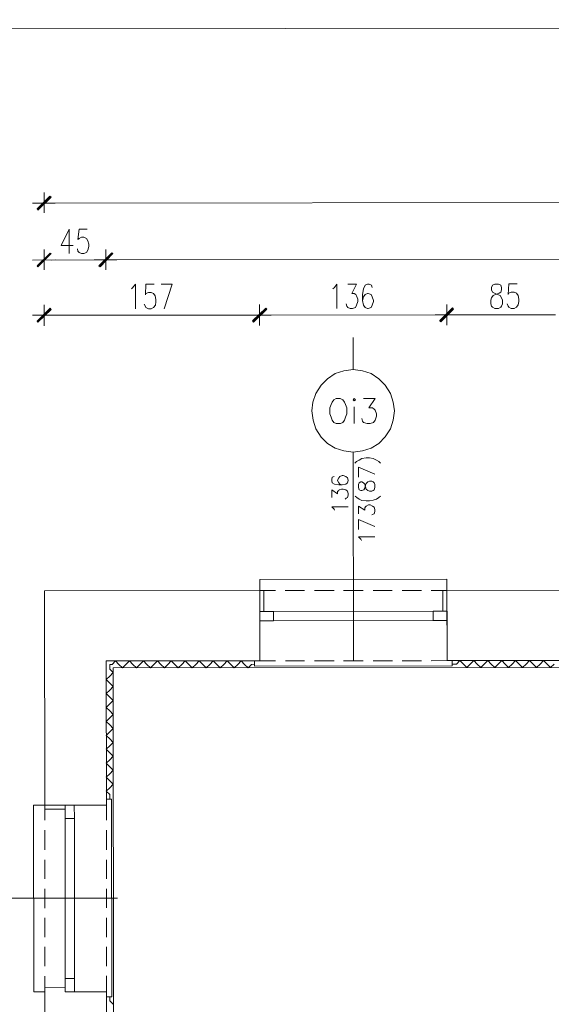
# Model space of a CAD drawing. Header units: inches. Extents: x -5850 to 5646, y 8947 to 13007.
# Tile 60 of 256: x -5370 to -4984, y 12291 to 13007. Entities that reach past the tile are written whole.
import ezdxf

# ---------------------------------------------------------------- set-up
doc = ezdxf.new("R2010")
doc.units = ezdxf.units.IN
doc.header["$MEASUREMENT"] = 0
for name, color, linetype in [('at_Entity', 7, 'Continuous'), ('at_Rect', 7, 'Continuous'), ('at_Solid', 7, 'Continuous')]:
    doc.layers.add(name, color=color, linetype=linetype)

msp = doc.modelspace()

# ---------------------------------------------------------------- hatches: boundary and pattern name
at = {"layer": 'at_Solid', "lineweight": 20}
for points in [[(-5357.23, 12869.22), (-5356.78, 12868.37), (-5347.92, 12878.52)], [(-5356.78, 12868.37), (-5347.92, 12878.52), (-5347.09, 12877.67)], [(-5357.19, 12827.82), (-5356.74, 12826.98), (-5347.89, 12837.12)], [(-5356.74, 12826.98), (-5347.89, 12837.12), (-5347.05, 12836.7)], [(-5303.11, 12837.16), (-5311.57, 12827.02), (-5312.41, 12827.86)], [(-5312.41, 12827.86), (-5311.57, 12827.02), (-5303.11, 12837.16)], [(-5302.27, 12836.74), (-5303.11, 12837.16), (-5311.57, 12827.02)], [(-5311.57, 12827.02), (-5303.11, 12837.16), (-5302.27, 12836.74)], [(-5357.15, 12787.69), (-5356.71, 12786.85), (-5347.85, 12796.99)], [(-5356.71, 12786.85), (-5347.85, 12796.99), (-5347.01, 12796.15)], [(-5191.15, 12797.13), (-5200.01, 12786.99), (-5200.85, 12787.83)], [(-5200.85, 12787.83), (-5200.01, 12786.99), (-5191.15, 12797.13)], [(-5190.76, 12796.29), (-5191.15, 12797.13), (-5200.01, 12786.99)], [(-5200.01, 12786.99), (-5191.15, 12797.13), (-5190.32, 12796.29)], [(-5055.59, 12797.25), (-5064.45, 12787.11), (-5064.84, 12787.96)], [(-5064.84, 12787.96), (-5064, 12787.11), (-5055.59, 12797.25)], [(-5054.75, 12796.41), (-5055.59, 12797.25), (-5064.45, 12787.11)], [(-5064, 12787.11), (-5055.59, 12797.25), (-5054.75, 12796.41)]]:
    msp.add_hatch(color=7, dxfattribs=at).paths.add_polyline_path(points)

# ---------------------------------------------------------------- linework, layer by layer
at = {"layer": 'at_Entity', "color": 7, "lineweight": 20}
for p, q in [((-5352.15, 12866.27), (-5352.16, 12881.05)), ((-5344.13, 12873.45), (-5360.63, 12873.43)), ((-5347.92, 12878.52), (-5357.23, 12869.22)), ((-5347.53, 12878.1), (-5357.23, 12868.79)), ((-5356.78, 12868.37), (-5347.92, 12878.52)), ((-5356.78, 12868.37), (-5347.92, 12878.52)), ((-5347.09, 12877.67), (-5356.78, 12868.37)), ((-5347.92, 12878.52), (-5347.09, 12877.67)), ((-5346.69, 12873.45), (-628.47, 12877.66)), ((-5357.23, 12869.22), (-5356.78, 12868.37)), ((-5333.96, 12854.45), (-5339.86, 12842.62)), ((-5333.96, 12854.45), (-5333.94, 12836.71)), ((-5326.82, 12854.46), (-5327.65, 12846.85)), ((-5320.91, 12854.47), (-5326.82, 12854.46)), ((-5327.65, 12846.85), (-5326.82, 12847.7)), ((-5326.82, 12847.7), (-5325.09, 12848.55)), ((-5325.09, 12848.55), (-5323.42, 12848.55)), ((-5323.42, 12848.55), (-5321.3, 12847.71)), ((-5321.3, 12847.71), (-5320.46, 12846.02)), ((-5320.46, 12846.02), (-5319.62, 12843.49)), ((-5352.11, 12824.87), (-5352.13, 12839.65)), ((-5339.86, 12842.62), (-5330.99, 12842.63)), ((-5327.64, 12838.41), (-5328.04, 12840.09)), ((-5326.81, 12837.56), (-5327.64, 12838.41)), ((-5321.29, 12837.57), (-5323.4, 12836.72)), ((-5320.45, 12839.26), (-5321.29, 12837.57)), ((-5319.62, 12841.79), (-5320.45, 12839.26)), ((-5319.62, 12843.49), (-5319.62, 12841.79)), ((-5307.35, 12839.69), (-5307.33, 12824.91)), ((-5307.33, 12824.91), (-5307.35, 12839.69)), ((-5344.09, 12832.06), (-5360.6, 12832.04)), ((-5347.89, 12837.12), (-5357.19, 12827.82)), ((-5347.5, 12836.7), (-5357.19, 12827.4)), ((-5356.74, 12826.98), (-5347.89, 12837.12)), ((-5356.74, 12826.98), (-5347.89, 12837.12)), ((-5347.05, 12836.7), (-5356.74, 12826.98)), ((-5347.89, 12837.12), (-5347.05, 12836.7)), ((-5346.65, 12832.05), (-5312.86, 12832.08)), ((-5325.08, 12836.72), (-5326.81, 12837.56)), ((-5323.4, 12836.72), (-5325.08, 12836.72)), ((-5315.82, 12832.08), (-5299.31, 12832.1)), ((-5299.31, 12832.1), (-5315.82, 12832.08)), ((-5312.41, 12827.86), (-5303.11, 12837.16)), ((-5303.11, 12837.16), (-5312.41, 12827.86)), ((-5312.02, 12827.44), (-5302.72, 12836.74)), ((-5302.72, 12836.74), (-5312.02, 12827.44)), ((-5303.11, 12837.16), (-5311.57, 12827.02)), ((-5303.11, 12837.16), (-5311.57, 12827.02)), ((-5311.57, 12827.02), (-5303.11, 12837.16)), ((-5311.57, 12827.02), (-5303.11, 12837.16)), ((-5311.57, 12827.02), (-5302.27, 12836.74)), ((-5302.27, 12836.74), (-5311.57, 12827.02)), ((-5302.27, 12836.74), (-5303.11, 12837.16)), ((-5303.11, 12837.16), (-5302.27, 12836.74)), ((-5301.88, 12832.09), (-4548.72, 12832.77)), ((-5357.19, 12827.82), (-5356.74, 12826.98)), ((-5311.57, 12827.02), (-5312.41, 12827.86)), ((-5312.41, 12827.86), (-5311.57, 12827.02)), ((-5288.75, 12810.99), (-5287.92, 12811.83)), ((-5287.92, 12811.83), (-5285.8, 12814.37)), ((-5285.8, 12814.37), (-5285.78, 12796.63)), ((-5278.22, 12814.38), (-5278.6, 12806.77)), ((-5272.3, 12814.38), (-5278.22, 12814.38)), ((-5267.23, 12814.39), (-5259.2, 12814.39)), ((-5259.2, 12814.39), (-5265.1, 12796.64)), ((-5142.59, 12811.12), (-5141.31, 12811.96)), ((-5141.31, 12811.96), (-5139.64, 12814.5)), ((-5139.64, 12814.5), (-5139.63, 12796.76)), ((-5131.61, 12814.51), (-5125.31, 12814.51)), ((-5125.31, 12814.51), (-5128.65, 12807.75)), ((-5120.23, 12811.14), (-5121.07, 12806.91)), ((-5118.95, 12813.67), (-5120.23, 12811.14)), ((-5117.28, 12814.52), (-5118.95, 12813.67)), ((-5116, 12814.52), (-5117.28, 12814.52)), ((-5114.32, 12813.67), (-5116, 12814.52)), ((-5113.88, 12811.99), (-5114.32, 12813.67)), ((-5026.44, 12813.75), (-5027.27, 12812.06)), ((-5027.27, 12812.06), (-5027.27, 12810.37)), ((-5027.27, 12810.37), (-5026.44, 12808.68)), ((-5024.77, 12814.6), (-5026.44, 12813.75)), ((-5022.2, 12814.6), (-5024.77, 12814.6)), ((-5020.53, 12813.76), (-5022.2, 12814.6)), ((-5020.08, 12812.07), (-5020.53, 12813.76)), ((-5020.52, 12808.69), (-5020.08, 12810.38)), ((-5020.08, 12810.38), (-5020.08, 12812.07)), ((-5014.62, 12814.61), (-5015.06, 12807)), ((-5008.71, 12814.62), (-5014.62, 12814.61)), ((-5278.6, 12806.77), (-5278.21, 12807.62)), ((-5278.21, 12807.62), (-5276.48, 12808.46)), ((-5276.48, 12808.46), (-5274.36, 12808.46)), ((-5274.36, 12808.46), (-5272.69, 12807.62)), ((-5272.69, 12807.62), (-5271.41, 12805.93)), ((-5271.41, 12805.93), (-5271.01, 12803.4)), ((-5271.01, 12803.4), (-5271.01, 12801.71)), ((-5128.65, 12807.75), (-5126.98, 12807.75)), ((-5126.98, 12807.75), (-5125.69, 12806.91)), ((-5125.69, 12806.91), (-5125.3, 12806.06)), ((-5125.3, 12806.06), (-5124.41, 12803.53)), ((-5124.41, 12801.84), (-5125.3, 12799.31)), ((-5124.41, 12803.53), (-5124.41, 12801.84)), ((-5121.07, 12806.91), (-5121.06, 12802.69)), ((-5120.23, 12805.22), (-5121.06, 12802.69)), ((-5121.06, 12802.69), (-5120.22, 12799.31)), ((-5118.95, 12806.91), (-5120.23, 12805.22)), ((-5117.27, 12807.76), (-5118.95, 12806.91)), ((-5116.83, 12807.76), (-5117.27, 12807.76)), ((-5114.71, 12806.92), (-5116.83, 12807.76)), ((-5113.87, 12805.23), (-5114.71, 12806.92)), ((-5113.03, 12802.7), (-5113.87, 12805.23)), ((-5113.87, 12799.32), (-5113.03, 12801.85)), ((-5113.03, 12801.85), (-5113.03, 12802.7)), ((-5027.71, 12802.77), (-5027.27, 12804.46)), ((-5027.71, 12800.23), (-5027.71, 12802.77)), ((-5027.27, 12804.46), (-5025.99, 12806.15)), ((-5026.44, 12808.68), (-5025.15, 12807.84)), ((-5025.99, 12806.15), (-5024.31, 12807)), ((-5025.15, 12807.84), (-5023.03, 12807)), ((-5024.31, 12807), (-5021.81, 12807.85)), ((-5023.03, 12807), (-5020.97, 12806.16)), ((-5021.81, 12807.85), (-5020.52, 12808.69)), ((-5020.97, 12806.16), (-5020.07, 12804.47)), ((-5020.07, 12804.47), (-5019.24, 12802.78)), ((-5019.24, 12802.78), (-5019.23, 12800.24)), ((-5015.06, 12807), (-5014.61, 12807.85)), ((-5014.61, 12807.85), (-5012.94, 12808.7)), ((-5012.94, 12808.7), (-5010.82, 12808.7)), ((-5010.82, 12808.7), (-5009.09, 12807.86)), ((-5009.09, 12807.86), (-5007.86, 12806.17)), ((-5007.86, 12806.17), (-5007.42, 12803.63)), ((-5007.41, 12801.94), (-5007.86, 12799.41)), ((-5007.42, 12803.63), (-5007.41, 12801.94)), ((-5347.85, 12796.99), (-5357.15, 12787.69)), ((-5347.46, 12796.57), (-5357.15, 12787.27)), ((-5356.71, 12786.85), (-5347.85, 12796.99)), ((-5356.71, 12786.85), (-5347.85, 12796.99)), ((-5347.01, 12796.15), (-5356.71, 12786.85)), ((-5352.08, 12784.32), (-5352.09, 12799.53)), ((-5347.85, 12796.99), (-5347.01, 12796.15)), ((-5278.59, 12798.32), (-5279.43, 12800.01)), ((-5278.2, 12797.48), (-5278.59, 12798.32)), ((-5276.47, 12796.63), (-5278.2, 12797.48)), ((-5274.35, 12796.64), (-5276.47, 12796.63)), ((-5272.68, 12797.48), (-5274.35, 12796.64)), ((-5271.4, 12799.18), (-5272.68, 12797.48)), ((-5271.01, 12801.71), (-5271.4, 12799.18)), ((-5200.85, 12787.83), (-5191.15, 12797.13)), ((-5191.15, 12797.13), (-5200.85, 12787.83)), ((-5200.46, 12787.41), (-5191.15, 12796.71)), ((-5190.76, 12796.71), (-5200.46, 12787.41)), ((-5191.15, 12797.13), (-5200.01, 12786.99)), ((-5191.15, 12797.13), (-5200.01, 12786.99)), ((-5200.01, 12786.99), (-5191.15, 12797.13)), ((-5200.01, 12786.99), (-5191.15, 12797.13)), ((-5200.01, 12786.99), (-5190.76, 12796.29)), ((-5190.32, 12796.29), (-5200.01, 12786.99)), ((-5195.78, 12799.67), (-5195.77, 12784.46)), ((-5195.77, 12784.46), (-5195.78, 12799.67)), ((-5190.76, 12796.29), (-5191.15, 12797.13)), ((-5191.15, 12797.13), (-5190.32, 12796.29)), ((-5132.43, 12798.45), (-5132.88, 12800.14)), ((-5131.6, 12797.61), (-5132.43, 12798.45)), ((-5129.92, 12796.76), (-5131.6, 12797.61)), ((-5128.25, 12796.77), (-5129.92, 12796.76)), ((-5126.13, 12797.62), (-5128.25, 12796.77)), ((-5125.3, 12799.31), (-5126.13, 12797.62)), ((-5120.22, 12799.31), (-5118.94, 12797.62)), ((-5118.94, 12797.62), (-5117.26, 12796.78)), ((-5117.26, 12796.78), (-5116.82, 12796.78)), ((-5116.82, 12796.78), (-5114.7, 12797.63)), ((-5114.7, 12797.63), (-5113.87, 12799.32)), ((-5064.84, 12787.96), (-5055.59, 12797.25)), ((-5055.59, 12797.25), (-5064.84, 12787.96)), ((-5064.84, 12787.53), (-5055.14, 12796.83)), ((-5055.59, 12797.25), (-5064.45, 12787.11)), ((-5055.59, 12797.25), (-5064.45, 12787.11)), ((-5055.14, 12796.83), (-5064.45, 12787.53)), ((-5064.45, 12787.11), (-5054.75, 12796.41)), ((-5064, 12787.11), (-5055.59, 12797.25)), ((-5064, 12787.11), (-5055.59, 12797.25)), ((-5054.75, 12796.41), (-5064, 12787.11)), ((-5059.77, 12799.79), (-5059.76, 12784.58)), ((-5059.76, 12784.58), (-5059.77, 12799.79)), ((-5054.75, 12796.41), (-5055.59, 12797.25)), ((-5055.59, 12797.25), (-5054.75, 12796.41)), ((-5027.26, 12798.55), (-5027.71, 12800.23)), ((-5026.43, 12797.7), (-5027.26, 12798.55)), ((-5024.75, 12796.86), (-5026.43, 12797.7)), ((-5022.19, 12796.86), (-5024.75, 12796.86)), ((-5020.51, 12797.71), (-5022.19, 12796.86)), ((-5020.07, 12798.55), (-5020.51, 12797.71)), ((-5019.23, 12800.24), (-5020.07, 12798.55)), ((-5015.05, 12798.56), (-5015.89, 12800.25)), ((-5014.6, 12797.71), (-5015.05, 12798.56)), ((-5012.93, 12796.87), (-5014.6, 12797.71)), ((-5010.81, 12796.87), (-5012.93, 12796.87)), ((-5009.08, 12797.72), (-5010.81, 12796.87)), ((-5007.86, 12799.41), (-5009.08, 12797.72)), ((-5344.05, 12791.93), (-5360.56, 12791.91)), ((-5357.15, 12787.69), (-5356.71, 12786.85)), ((-5346.62, 12791.93), (-5201.3, 12792.06)), ((-5203.81, 12792.05), (-5187.36, 12792.07)), ((-5187.36, 12792.07), (-5203.81, 12792.05)), ((-5200.01, 12786.99), (-5200.85, 12787.83)), ((-5200.85, 12787.83), (-5200.01, 12786.99)), ((-5189.87, 12792.07), (-5065.68, 12792.18)), ((-5068.24, 12792.17), (-5051.74, 12792.19)), ((-5051.74, 12792.19), (-5068.24, 12792.17)), ((-5064.45, 12787.11), (-5064.84, 12787.96)), ((-5064.84, 12787.96), (-5064, 12787.11)), ((-5054.3, 12792.19), (-4980.81, 12792.25)), ((-5127.76, 12752.42), (-5127.79, 12775.65)), ((-5127.76, 12752.42), (-5134.51, 12751.56)), ((-5121.02, 12751.58), (-5127.76, 12752.42)), ((-5146.33, 12745.64), (-5151.01, 12740.99)), ((-5140.87, 12749.45), (-5146.33, 12745.64)), ((-5134.51, 12751.56), (-5140.87, 12749.45)), ((-5114.66, 12749.47), (-5121.02, 12751.58)), ((-5109.19, 12745.67), (-5114.66, 12749.47)), ((-5104.5, 12741.03), (-5109.19, 12745.67)), ((-5151.01, 12740.99), (-5154.79, 12735.07)), ((-5100.7, 12735.12), (-5104.5, 12741.03)), ((-5154.79, 12735.07), (-5156.91, 12728.74)), ((-5141.69, 12730.44), (-5142.97, 12728.75)), ((-5140.01, 12731.29), (-5141.69, 12730.44)), ((-5137.06, 12731.29), (-5140.01, 12731.29)), ((-5135.33, 12730.44), (-5137.06, 12731.29)), ((-5134.1, 12728.76), (-5135.33, 12730.44)), ((-5126.91, 12731.3), (-5127.74, 12730.45)), ((-5127.74, 12730.45), (-5126.91, 12729.61)), ((-5126.07, 12730.45), (-5126.91, 12731.3)), ((-5126.91, 12729.61), (-5126.07, 12730.45)), ((-5120.16, 12731.31), (-5111.69, 12731.31)), ((-5111.69, 12731.31), (-5116.31, 12724.55)), ((-5098.58, 12728.79), (-5100.7, 12735.12)), ((-5156.91, 12728.74), (-5157.74, 12722.4)), ((-5143.8, 12727.06), (-5144.64, 12724.53)), ((-5144.64, 12724.53), (-5144.63, 12720.3)), ((-5142.97, 12728.75), (-5143.8, 12727.06)), ((-5133.21, 12727.07), (-5134.1, 12728.76)), ((-5132.37, 12724.54), (-5133.21, 12727.07)), ((-5132.36, 12720.31), (-5132.37, 12724.54)), ((-5126.9, 12725.38), (-5126.89, 12713.13)), ((-5116.31, 12724.55), (-5113.8, 12724.55)), ((-5113.8, 12724.55), (-5112.52, 12723.71)), ((-5112.52, 12723.71), (-5111.68, 12722.87)), ((-5097.74, 12722.45), (-5098.58, 12728.79)), ((-5157.74, 12722.4), (-5156.9, 12715.64)), ((-5144.63, 12720.3), (-5143.79, 12717.77)), ((-5143.79, 12717.77), (-5142.96, 12715.65)), ((-5134.09, 12715.66), (-5133.2, 12717.78)), ((-5133.2, 12717.78), (-5132.36, 12720.31)), ((-5120.98, 12714.83), (-5121.38, 12716.94)), ((-5111.68, 12722.87), (-5110.84, 12720.33)), ((-5110.84, 12718.64), (-5111.67, 12715.68)), ((-5110.84, 12720.33), (-5110.84, 12718.64)), ((-5098.57, 12715.69), (-5097.74, 12722.45)), ((-5156.9, 12715.64), (-5154.77, 12709.31)), ((-5154.77, 12709.31), (-5150.97, 12703.4)), ((-5142.96, 12715.65), (-5141.67, 12713.97)), ((-5141.67, 12713.97), (-5140, 12713.12)), ((-5140, 12713.12), (-5137.04, 12713.12)), ((-5137.04, 12713.12), (-5135.31, 12713.97)), ((-5135.31, 12713.97), (-5134.09, 12715.66)), ((-5120.15, 12713.99), (-5120.98, 12714.83)), ((-5117.58, 12713.14), (-5120.15, 12713.99)), ((-5115.46, 12713.14), (-5117.58, 12713.14)), ((-5112.95, 12713.99), (-5115.46, 12713.14)), ((-5111.67, 12715.68), (-5112.95, 12713.99)), ((-5104.47, 12703.44), (-5100.68, 12709.36)), ((-5100.68, 12709.36), (-5098.57, 12715.69)), ((-5150.97, 12703.4), (-5146.29, 12698.76)), ((-5109.15, 12698.79), (-5104.47, 12703.44)), ((-5146.29, 12698.76), (-5140.82, 12695.38)), ((-5140.82, 12695.38), (-5134.46, 12693.27)), ((-5120.96, 12693.28), (-5114.61, 12695.4)), ((-5114.61, 12695.4), (-5109.15, 12698.79)), ((-5134.46, 12693.27), (-5127.71, 12692.44)), ((-5127.71, 12692.44), (-5120.96, 12693.28)), ((-5127.58, 12540.8), (-5127.71, 12692.44)), ((-5123.47, 12686.52), (-5121.35, 12687.8)), ((-5121.35, 12687.8), (-5118.39, 12688.22)), ((-5118.39, 12688.22), (-5115.89, 12688.22)), ((-5115.89, 12688.22), (-5113.32, 12687.8)), ((-5113.32, 12687.8), (-5110.81, 12686.54)), ((-5126.42, 12684.41), (-5125.2, 12685.68)), ((-5125.2, 12685.68), (-5123.47, 12686.52)), ((-5123.9, 12674.28), (-5123.91, 12681.45)), ((-5123.91, 12681.45), (-5112.08, 12676.4)), ((-5110.81, 12686.54), (-5109.14, 12685.69)), ((-5109.14, 12685.69), (-5107.85, 12684.43)), ((-5142.92, 12674.26), (-5143.31, 12672.57)), ((-5141.64, 12674.68), (-5142.92, 12674.26)), ((-5138.23, 12673.84), (-5139.07, 12672.15)), ((-5137.4, 12674.68), (-5138.23, 12673.84)), ((-5135.73, 12675.53), (-5137.4, 12674.68)), ((-5134.89, 12675.53), (-5135.73, 12675.53)), ((-5133.16, 12674.69), (-5134.89, 12675.53)), ((-5131.93, 12673.85), (-5133.16, 12674.69)), ((-5131.48, 12672.16), (-5131.93, 12673.85)), ((-5143.31, 12672.57), (-5143.31, 12671.72)), ((-5143.31, 12671.72), (-5142.91, 12670.03)), ((-5142.91, 12670.03), (-5141.19, 12669.19)), ((-5141.19, 12669.19), (-5138.23, 12668.77)), ((-5139.07, 12672.15), (-5139.07, 12671.73)), ((-5139.07, 12671.73), (-5138.23, 12670.04)), ((-5138.23, 12670.04), (-5137.39, 12669.2)), ((-5138.23, 12668.77), (-5135.72, 12668.77)), ((-5137.39, 12669.2), (-5135.72, 12668.77)), ((-5135.72, 12668.77), (-5133.16, 12669.2)), ((-5133.16, 12669.2), (-5131.93, 12670.04)), ((-5131.93, 12670.04), (-5131.48, 12671.73)), ((-5131.48, 12671.73), (-5131.48, 12672.16)), ((-5123.45, 12670.05), (-5123.9, 12668.79)), ((-5123.9, 12668.79), (-5123.9, 12666.67)), ((-5123.9, 12666.67), (-5123.45, 12664.98)), ((-5122.17, 12670.9), (-5123.45, 12670.05)), ((-5121.33, 12670.9), (-5122.17, 12670.9)), ((-5120.11, 12670.05), (-5121.33, 12670.9)), ((-5119.21, 12669.21), (-5120.11, 12670.05)), ((-5120.1, 12664.99), (-5119.21, 12666.26)), ((-5118.82, 12667.1), (-5119.21, 12669.21)), ((-5119.21, 12666.26), (-5118.82, 12668.37)), ((-5118.82, 12668.37), (-5118.38, 12669.63)), ((-5118.37, 12665.41), (-5118.82, 12667.1)), ((-5118.38, 12669.63), (-5117.15, 12670.9)), ((-5117.15, 12670.9), (-5115.87, 12671.32)), ((-5115.87, 12671.32), (-5114.2, 12671.33)), ((-5114.2, 12671.33), (-5113.3, 12670.91)), ((-5113.3, 12670.91), (-5112.47, 12670.06)), ((-5112.47, 12670.06), (-5112.08, 12668.8)), ((-5112.07, 12666.68), (-5112.46, 12664.99)), ((-5112.08, 12668.8), (-5112.07, 12666.68)), ((-5143.3, 12659.47), (-5143.3, 12664.96)), ((-5143.3, 12664.96), (-5139.06, 12662.01)), ((-5139.06, 12663.7), (-5138.23, 12664.55)), ((-5139.06, 12662.01), (-5139.06, 12663.7)), ((-5138.23, 12664.55), (-5137.84, 12664.97)), ((-5137.84, 12664.97), (-5136.11, 12665.39)), ((-5136.11, 12665.39), (-5134.88, 12665.4)), ((-5134.88, 12665.4), (-5133.15, 12664.97)), ((-5132.76, 12659.06), (-5133.59, 12658.21)), ((-5133.15, 12664.97), (-5131.92, 12664.13)), ((-5131.92, 12659.48), (-5132.76, 12659.06)), ((-5131.92, 12664.13), (-5131.48, 12662.44)), ((-5131.48, 12661.18), (-5131.92, 12659.48)), ((-5131.48, 12662.44), (-5131.48, 12661.18)), ((-5126.4, 12660.33), (-5125.17, 12659.49)), ((-5125.17, 12659.49), (-5123.44, 12658.22)), ((-5123.45, 12664.98), (-5122.17, 12664.56)), ((-5122.17, 12664.56), (-5121.33, 12664.56)), ((-5121.33, 12664.56), (-5120.1, 12664.99)), ((-5117.15, 12664.56), (-5118.37, 12665.41)), ((-5115.86, 12664.15), (-5117.15, 12664.56)), ((-5114.19, 12664.15), (-5115.86, 12664.15)), ((-5113.3, 12664.57), (-5114.19, 12664.15)), ((-5112.46, 12664.99), (-5113.3, 12664.57)), ((-5110.78, 12658.24), (-5109.11, 12659.5)), ((-5109.11, 12659.5), (-5107.83, 12660.35)), ((-5143.29, 12652.72), (-5131.47, 12652.73)), ((-5141.62, 12651.03), (-5143.29, 12652.72)), ((-5123.88, 12647.67), (-5123.88, 12653.15)), ((-5123.88, 12653.15), (-5119.2, 12650.2)), ((-5123.44, 12658.22), (-5121.32, 12657.38)), ((-5121.32, 12657.38), (-5118.37, 12656.96)), ((-5119.2, 12651.89), (-5118.81, 12652.74)), ((-5119.2, 12650.2), (-5119.2, 12651.89)), ((-5118.81, 12652.74), (-5118.36, 12653.16)), ((-5118.37, 12656.96), (-5115.86, 12656.96)), ((-5118.36, 12653.16), (-5116.69, 12654.01)), ((-5116.69, 12654.01), (-5115.41, 12654.01)), ((-5115.86, 12656.96), (-5113.29, 12657.39)), ((-5115.41, 12654.01), (-5113.73, 12653.16)), ((-5113.73, 12653.16), (-5112.45, 12652.32)), ((-5113.29, 12657.39), (-5110.78, 12658.24)), ((-5112.45, 12652.32), (-5112.06, 12650.63)), ((-5141.17, 12650.18), (-5141.62, 12651.03)), ((-5113.28, 12647.25), (-5114.18, 12646.83)), ((-5112.45, 12647.68), (-5113.28, 12647.25)), ((-5112.06, 12649.36), (-5112.45, 12647.68)), ((-5112.06, 12650.63), (-5112.06, 12649.36)), ((-5123.87, 12636.26), (-5123.88, 12643.44)), ((-5123.88, 12643.44), (-5112.05, 12638.38)), ((-5123.86, 12630.77), (-5112.04, 12630.78)), ((-5122.13, 12629.08), (-5123.86, 12630.77)), ((-5121.74, 12628.24), (-5122.13, 12629.08)), ((-5059.6, 12599.99), (-5195.6, 12599.87)), ((-5195.6, 12599.87), (-5195.6, 12591.84)), ((-5059.59, 12591.97), (-5059.6, 12599.99)), ((-5195.6, 12591.84), (-5351.9, 12591.7)), ((-5351.77, 12435.84), (-5351.9, 12591.7)), ((-5195.6, 12591.84), (-5184.22, 12591.85)), ((-5195.55, 12540.74), (-5195.6, 12591.84)), ((-5192.63, 12576.64), (-5192.64, 12591.85)), ((-5177.03, 12591.86), (-5163.09, 12591.87)), ((-5155.89, 12591.88), (-5141.56, 12591.89)), ((-5134.81, 12591.9), (-5120.43, 12591.91)), ((-5113.23, 12591.92), (-5099.29, 12591.93)), ((-5092.16, 12591.94), (-5078.21, 12591.95)), ((-5071.02, 12591.96), (-5059.59, 12591.97)), ((-5062.53, 12576.76), (-5062.54, 12591.96)), ((-4975.11, 12592.04), (-5059.59, 12591.97)), ((-5059.59, 12591.97), (-5059.54, 12540.86)), ((-5195.58, 12576.64), (-5195.55, 12540.74)), ((-5185.49, 12576.65), (-5069.72, 12576.75)), ((-5059.58, 12576.76), (-5059.54, 12540.86)), ((-5185.48, 12569.89), (-5069.72, 12569.99)), ((-5195.55, 12540.74), (-5307.08, 12540.64)), ((-5306.99, 12435.88), (-5307.08, 12540.64)), ((-5304.57, 12534.72), (-5304.57, 12538.1)), ((-5302.84, 12538.1), (-5304.57, 12538.1)), ((-5302.84, 12538.1), (-5300.33, 12540.64)), ((-5300.33, 12540.64), (-5297.82, 12538.11)), ((-5295.25, 12535.58), (-5297.82, 12538.11)), ((-5292.75, 12538.11), (-5295.25, 12535.58)), ((-5292.75, 12538.11), (-5290.18, 12540.65)), ((-5290.18, 12540.65), (-5287.67, 12538.12)), ((-5285.1, 12535.59), (-5287.67, 12538.12)), ((-5282.6, 12538.12), (-5285.1, 12535.59)), ((-5282.6, 12538.12), (-5280.03, 12540.66)), ((-5280.03, 12540.66), (-5277.52, 12538.13)), ((-5275.01, 12535.6), (-5277.52, 12538.13)), ((-5272.45, 12538.13), (-5275.01, 12535.6)), ((-5272.45, 12538.13), (-5269.94, 12540.67)), ((-5269.94, 12540.67), (-5267.37, 12538.14)), ((-5264.86, 12535.61), (-5267.37, 12538.14)), ((-5262.3, 12538.14), (-5264.86, 12535.61)), ((-5262.3, 12538.14), (-5259.79, 12540.68)), ((-5259.79, 12540.68), (-5257.23, 12538.14)), ((-5254.71, 12535.61), (-5257.23, 12538.14)), ((-5252.21, 12538.15), (-5254.71, 12535.61)), ((-5252.21, 12538.15), (-5249.64, 12540.69)), ((-5249.64, 12540.69), (-5247.13, 12538.15)), ((-5244.56, 12535.62), (-5247.13, 12538.15)), ((-5242.06, 12538.16), (-5244.56, 12535.62)), ((-5242.06, 12538.16), (-5239.49, 12540.7)), ((-5239.49, 12540.7), (-5236.98, 12538.16)), ((-5234.42, 12535.63), (-5236.98, 12538.16)), ((-5231.91, 12538.17), (-5234.42, 12535.63)), ((-5231.91, 12538.17), (-5229.35, 12540.71)), ((-5229.35, 12540.71), (-5226.83, 12538.17)), ((-5224.32, 12535.64), (-5226.83, 12538.17)), ((-5221.76, 12538.18), (-5224.32, 12535.64)), ((-5221.76, 12538.18), (-5219.25, 12540.72)), ((-5219.25, 12540.72), (-5216.68, 12538.18)), ((-5214.17, 12535.65), (-5216.68, 12538.18)), ((-5211.61, 12538.19), (-5214.17, 12535.65)), ((-5211.61, 12538.19), (-5209.1, 12540.72)), ((-5209.1, 12540.72), (-5206.54, 12538.19)), ((-5204.02, 12535.66), (-5206.54, 12538.19)), ((-5201.52, 12538.19), (-5204.02, 12535.66)), ((-5199.4, 12538.2), (-5201.52, 12538.19)), ((-5199.4, 12540.73), (-5184.18, 12540.75)), ((-5199.4, 12540.73), (-5199.4, 12536.93)), ((-5199.4, 12536.93), (-5055.75, 12537.06)), ((-5176.98, 12540.75), (-5163.04, 12540.77)), ((-5155.85, 12540.77), (-5141.52, 12540.78)), ((-5134.77, 12540.79), (-5120.38, 12540.8)), ((-5113.19, 12540.81), (-5099.25, 12540.82)), ((-5092.11, 12540.83), (-5078.17, 12540.84)), ((-5070.97, 12540.85), (-5055.75, 12540.86)), ((-4975.06, 12540.93), (-5059.54, 12540.86)), ((-5055.75, 12537.06), (-5055.75, 12540.86)), ((-5052.79, 12538.33), (-5055.75, 12538.32)), ((-5052.79, 12538.33), (-5050.29, 12540.87)), ((-5050.29, 12540.87), (-5047.72, 12538.33)), ((-5045.21, 12535.8), (-5047.72, 12538.33)), ((-5042.64, 12538.34), (-5045.21, 12535.8)), ((-5042.64, 12538.34), (-5040.14, 12540.88)), ((-5040.14, 12540.88), (-5037.63, 12538.34)), ((-5035.06, 12535.81), (-5037.63, 12538.34)), ((-5032.55, 12538.34), (-5035.06, 12535.81)), ((-5032.55, 12538.34), (-5029.99, 12540.88)), ((-5029.99, 12540.88), (-5027.48, 12538.35)), ((-5024.91, 12535.82), (-5027.48, 12538.35)), ((-5022.4, 12538.35), (-5024.91, 12535.82)), ((-5022.4, 12538.35), (-5019.84, 12540.89)), ((-5019.84, 12540.89), (-5017.33, 12538.36)), ((-5014.82, 12535.83), (-5017.33, 12538.36)), ((-5012.25, 12538.36), (-5014.82, 12535.83)), ((-5012.25, 12538.36), (-5009.75, 12540.9)), ((-5009.75, 12540.9), (-5007.18, 12538.37)), ((-5004.67, 12535.84), (-5007.18, 12538.37)), ((-5002.1, 12538.37), (-5004.67, 12535.84)), ((-5002.1, 12538.37), (-4999.6, 12540.91)), ((-4999.6, 12540.91), (-4997.03, 12538.38)), ((-4994.52, 12535.85), (-4997.03, 12538.38)), ((-4991.95, 12538.38), (-4994.52, 12535.85)), ((-4991.95, 12538.38), (-4989.45, 12540.92)), ((-4989.45, 12540.92), (-4986.94, 12538.39)), ((-4984.37, 12535.86), (-4986.94, 12538.39)), ((-4981.86, 12538.39), (-4984.37, 12535.86)), ((-5304.57, 12534.72), (-5302, 12532.19)), ((-5302, 12532.19), (-5304.56, 12529.65)), ((-4542.94, 12536.25), (-5302, 12535.57)), ((-5301.29, 11741.46), (-5302, 12535.57)), ((-5307.07, 12527.11), (-5304.56, 12529.65)), ((-5304.56, 12524.58), (-5307.07, 12527.11)), ((-5304.56, 12524.58), (-5301.99, 12522.05)), ((-5307.06, 12516.98), (-5304.55, 12519.52)), ((-5304.55, 12514.45), (-5307.06, 12516.98)), ((-5301.99, 12522.05), (-5304.55, 12519.52)), ((-5307.05, 12506.84), (-5304.54, 12509.38)), ((-5304.55, 12514.45), (-5301.98, 12511.92)), ((-5301.98, 12511.92), (-5304.54, 12509.38)), ((-5304.54, 12504.31), (-5307.05, 12506.84)), ((-5304.54, 12504.31), (-5301.97, 12501.78)), ((-5301.97, 12501.78), (-5304.53, 12499.24)), ((-5307.04, 12496.71), (-5304.53, 12499.24)), ((-5304.53, 12494.17), (-5307.04, 12496.71)), ((-5304.53, 12494.17), (-5301.96, 12491.64)), ((-5307.03, 12486.57), (-5304.53, 12489.1)), ((-5301.96, 12491.64), (-5304.53, 12489.1)), ((-5304.52, 12484.03), (-5307.03, 12486.57)), ((-5304.52, 12484.03), (-5301.95, 12481.5)), ((-5301.95, 12481.5), (-5304.52, 12478.96)), ((-5307.02, 12476.43), (-5304.52, 12478.96)), ((-5304.51, 12473.9), (-5307.02, 12476.43)), ((-5304.51, 12473.9), (-5301.94, 12471.37)), ((-5307.01, 12466.29), (-5304.51, 12468.83)), ((-5304.5, 12463.76), (-5307.01, 12466.29)), ((-5301.94, 12471.37), (-5304.51, 12468.83)), ((-5307.01, 12456.15), (-5304.5, 12458.69)), ((-5304.5, 12463.76), (-5301.94, 12461.23)), ((-5301.94, 12461.23), (-5304.5, 12458.69)), ((-5304.49, 12453.62), (-5307.01, 12456.15)), ((-5304.49, 12453.62), (-5301.93, 12451.09)), ((-5307, 12446.02), (-5304.49, 12448.56)), ((-5304.48, 12443.49), (-5307, 12446.02)), ((-5301.93, 12451.09), (-5304.49, 12448.56)), ((-5303.2, 12440.11), (-5306.99, 12440.11)), ((-5306.98, 12424.9), (-5306.99, 12440.11)), ((-5304.48, 12440.11), (-5304.48, 12443.49)), ((-5303.07, 12296.49), (-5303.2, 12440.11)), ((-5351.77, 12435.84), (-5359.8, 12435.83)), ((-5359.8, 12435.83), (-5359.67, 12300.24)), ((-5351.77, 12435.84), (-5306.99, 12435.88)), ((-5351.76, 12424.86), (-5351.77, 12435.84)), ((-5336.99, 12432.9), (-5351.76, 12432.88)), ((-5336.99, 12435.85), (-5306.99, 12435.88)), ((-5336.88, 12309.98), (-5336.98, 12426.14)), ((-5330.13, 12309.98), (-5330.23, 12426.14)), ((-5351.74, 12403.32), (-5351.75, 12417.68)), ((-5306.96, 12403.36), (-5306.97, 12417.72)), ((-5351.72, 12382.19), (-5351.73, 12396.13)), ((-5306.94, 12382.23), (-5306.95, 12396.17)), ((-5351.7, 12361.08), (-5351.71, 12375.02)), ((-5306.92, 12361.12), (-5306.93, 12375.06)), ((-5298.9, 12368.31), (-5450.58, 12368.17)), ((-5351.68, 12339.96), (-5351.69, 12353.89)), ((-5306.9, 12340), (-5306.91, 12353.93)), ((-5351.66, 12318.83), (-5351.67, 12332.78)), ((-5306.88, 12318.87), (-5306.89, 12332.82)), ((-5351.64, 12300.25), (-5351.65, 12311.66)), ((-5306.86, 12296.49), (-5306.88, 12311.7)), ((-5336.87, 12303.22), (-5351.65, 12303.2)), ((-5351.57, 12215.35), (-5351.65, 12303.2)), ((-5359.67, 12300.24), (-5351.64, 12300.25)), ((-5336.87, 12300.26), (-5306.87, 12300.29)), ((-5306.79, 12215.39), (-5306.87, 12300.29)), ((-5306.86, 12296.49), (-5303.07, 12296.49)), ((-5304.35, 12293.53), (-5304.35, 12296.49)), ((-5304.35, 12293.53), (-5301.78, 12291))]:
    msp.add_line(p, q, dxfattribs=at)
at = {"layer": 'at_Rect', "color": 7, "lineweight": 20}
for p, q in [((-5850.26, 12999.72), (1965.37, 13006.7)), ((-5195.63, 12576.64), (-5185.49, 12576.65)), ((-5195.63, 12576.64), (-5195.62, 12569.88)), ((-5185.48, 12569.89), (-5185.49, 12576.65)), ((-5069.71, 12576.75), (-5059.58, 12576.76)), ((-5069.71, 12576.75), (-5069.71, 12569.99)), ((-5059.57, 12570), (-5059.58, 12576.76)), ((-5185.48, 12569.89), (-5195.62, 12569.88)), ((-5059.57, 12570), (-5069.71, 12569.99)), ((-5337, 12435.85), (-5330.24, 12435.86)), ((-5337, 12435.85), (-5336.99, 12426.14)), ((-5330.23, 12426.14), (-5330.24, 12435.86)), ((-5330.23, 12426.14), (-5336.99, 12426.14)), ((-5336.89, 12309.98), (-5330.13, 12309.98)), ((-5336.89, 12309.98), (-5336.88, 12300.26)), ((-5330.12, 12300.27), (-5330.13, 12309.98)), ((-5330.12, 12300.27), (-5336.88, 12300.26))]:
    msp.add_line(p, q, dxfattribs=at)

doc.saveas('drawing.dxf')
